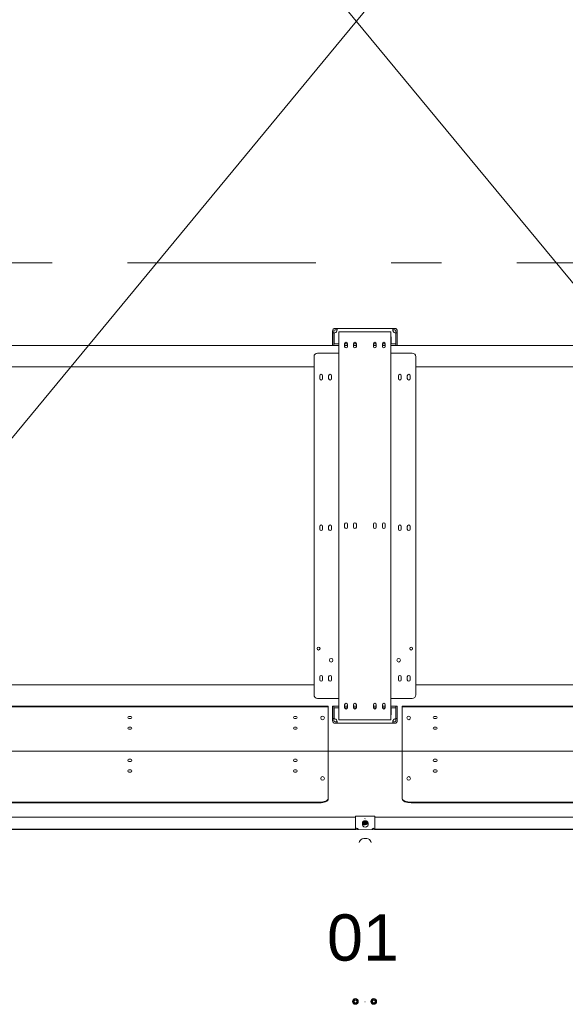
# Model space of a CAD drawing. Header units: millimetres. Extents: x 11681 to 15516, y 25095 to 29743.
# Tile 24 of 96: x 12517 to 12670, y 27916 to 28193. Entities that reach past the tile are written whole.
import ezdxf
from ezdxf.enums import TextEntityAlignment as Align

# ---------------------------------------------------------------- set-up
doc = ezdxf.new("R2010")
doc.units = ezdxf.units.MM
doc.linetypes.add('Przerywana podwójnie', pattern=[109.361107, 52.916665, -21.166666, 14.111111, -21.166666])
for name, color, linetype, lineweight, true_color in [('00 - nowa technologia myjni_Nr_pióra__95', 7, 'Continuous', 20, 0x7c7c7c), ('410-K Osie główne_Nr_pióra__95', 7, 'Continuous', 0, 0x7c7c7c), ('Nowe_Drzwi Archicad_Nr_pióra__95', 7, 'Continuous', 20, 0x7c7c7c)]:
    doc.layers.add(name, color=color, linetype=linetype, lineweight=lineweight, true_color=true_color)
doc.layers.add('Metryczki pomieszczeń Archicada_Nr_pióra__46', color=7, linetype='Continuous', lineweight=20)
doc.layers.add('XREF', color=8, linetype='Continuous', lineweight=9)
doc.layers.add('Nowe_Drzwi Archicad', color=7, linetype='Continuous')
doc.styles.add('STYL_AUTOMATYCZNY_2', font='arial.ttf')

# ---------------------------------------------------------------- blocks, each defined once
blk = doc.blocks.new('Drzwi garażowe_ segmentowe[5]_1')
at = {"layer": 'Nowe_Drzwi Archicad_Nr_pióra__95', "color": 8, "linetype": 'Continuous', "lineweight": 20, "true_color": 0x7c7c7c}
for p, q in [((159.88, 3006.64), (498.88, 2596.65)), ((498.88, 3006.64), (159.88, 2596.65)), ((498.88, 2596.65), (159.88, 2596.65))]:
    blk.add_line(p, q, dxfattribs=at)
blk = doc.blocks.new('parter 2025.10.15')
at = {"layer": '00 - nowa technologia myjni_Nr_pióra__95', "color": 8, "linetype": 'Continuous', "lineweight": 5}
for p, q in [((322.67, 2714.09), (322.67, 2714.64)), ((322.67, 2711.08), (322.67, 2714.09)), ((323.07, 2714.09), (322.67, 2714.09)), ((323.07, 2714.09), (323.07, 2714.64)), ((323.07, 2714.09), (323.07, 2711.08)), ((323.11, 2711.08), (323.11, 2714.09)), ((323.87, 2715.38), (323.41, 2715.38)), ((323.87, 2714.98), (323.41, 2714.98)), ((339.67, 2715.38), (323.87, 2715.38)), ((324.42, 2712.93), (324.42, 2711.18)), ((325.21, 2714.38), (324.47, 2714.38)), ((324.47, 2714.38), (324.47, 2605.48)), ((338.33, 2714.38), (325.21, 2714.38)), ((338.33, 2714.38), (339.07, 2714.38)), ((339.07, 2605.48), (339.07, 2714.38)), ((339.12, 2712.93), (339.12, 2711.18)), ((340.13, 2715.38), (339.67, 2715.38)), ((340.13, 2714.98), (339.67, 2714.98)), ((340.43, 2711.08), (340.43, 2714.09)), ((340.47, 2714.09), (340.47, 2714.64)), ((340.47, 2714.09), (340.47, 2711.08)), ((340.47, 2714.09), (340.87, 2714.09)), ((340.87, 2714.09), (340.87, 2714.64)), ((340.87, 2711.08), (340.87, 2714.09)), ((89.52, 2710.58), (324.47, 2710.58)), ((322.67, 2711.08), (322.67, 2710.58)), ((323.07, 2710.58), (322.67, 2710.58)), ((323.07, 2711.08), (323.07, 2710.58)), ((323.11, 2711.08), (324.32, 2711.08)), ((326.07, 2710.28), (326.07, 2711.08)), ((326.07, 2711.08), (326.87, 2711.08)), ((326.07, 2710.58), (326.87, 2710.58)), ((326.87, 2710.28), (326.87, 2711.08)), ((328.57, 2710.28), (328.57, 2711.08)), ((328.57, 2711.08), (329.37, 2711.08)), ((328.57, 2710.58), (329.37, 2710.58)), ((329.37, 2710.28), (329.37, 2711.08)), ((334.17, 2710.28), (334.17, 2711.08)), ((334.17, 2711.08), (334.97, 2711.08)), ((334.17, 2710.58), (334.97, 2710.58)), ((334.97, 2710.28), (334.97, 2711.08)), ((336.67, 2710.28), (336.67, 2711.08)), ((336.67, 2711.08), (337.47, 2711.08)), ((336.67, 2710.58), (337.47, 2710.58)), ((337.47, 2710.28), (337.47, 2711.08)), ((339.07, 2710.58), (574.02, 2710.58)), ((339.22, 2711.08), (340.43, 2711.08)), ((340.47, 2710.58), (340.47, 2711.08)), ((340.47, 2710.58), (340.87, 2710.58)), ((340.87, 2710.58), (340.87, 2711.08)), ((317.47, 2612.43), (317.47, 2707.43)), ((318.47, 2708.43), (324.13, 2708.43)), ((324.47, 2708.43), (324.13, 2708.43)), ((339.07, 2708.43), (339.41, 2708.43)), ((339.41, 2708.43), (345.07, 2708.43)), ((346.07, 2707.43), (346.07, 2612.43)), ((170, 2704.58), (317.47, 2704.58)), ((319.07, 2701.28), (319.07, 2702.08)), ((319.87, 2701.28), (319.87, 2702.08)), ((321.57, 2701.28), (321.57, 2702.08)), ((322.37, 2701.28), (322.37, 2702.08)), ((341.17, 2701.28), (341.17, 2702.08)), ((341.97, 2701.28), (341.97, 2702.08)), ((343.67, 2701.28), (343.67, 2702.08)), ((344.47, 2701.28), (344.47, 2702.08)), ((346.07, 2704.58), (493.54, 2704.58)), ((326.07, 2659.58), (326.07, 2660.38)), ((326.87, 2659.58), (326.87, 2660.38)), ((328.57, 2659.58), (328.57, 2660.38)), ((329.37, 2659.58), (329.37, 2660.38)), ((334.17, 2659.58), (334.17, 2660.38)), ((334.97, 2659.58), (334.97, 2660.38)), ((336.67, 2659.58), (336.67, 2660.38)), ((337.47, 2659.58), (337.47, 2660.38)), ((319.07, 2658.98), (319.07, 2659.78)), ((319.87, 2658.98), (319.87, 2659.78)), ((321.57, 2658.98), (321.57, 2659.78)), ((322.37, 2658.98), (322.37, 2659.78)), ((341.17, 2658.98), (341.17, 2659.78)), ((341.97, 2658.98), (341.97, 2659.78)), ((343.67, 2658.98), (343.67, 2659.78)), ((344.47, 2658.98), (344.47, 2659.78)), ((319.07, 2616.68), (319.07, 2617.48)), ((319.87, 2616.68), (319.87, 2617.48)), ((321.57, 2616.68), (321.57, 2617.48)), ((322.37, 2616.68), (322.37, 2617.48)), ((341.17, 2616.68), (341.17, 2617.48)), ((341.97, 2616.68), (341.97, 2617.48)), ((343.67, 2616.68), (343.67, 2617.48)), ((344.47, 2616.68), (344.47, 2617.48)), ((170, 2615.28), (317.47, 2615.28)), ((346.07, 2615.28), (493.54, 2615.28)), ((324.13, 2611.43), (318.47, 2611.43)), ((324.47, 2611.43), (324.13, 2611.43)), ((339.07, 2611.43), (339.41, 2611.43)), ((345.07, 2611.43), (339.41, 2611.43)), ((164.47, 2609.28), (320.47, 2609.28)), ((164.47, 2609.08), (320.47, 2609.08)), ((321.47, 2609.28), (320.47, 2609.28)), ((321.47, 2609.08), (320.47, 2609.08)), ((321.47, 2609.28), (321.47, 2609.08)), ((321.47, 2608.58), (321.47, 2609.08)), ((321.47, 2608.58), (321.47, 2587.72)), ((323.07, 2609.28), (322.67, 2609.28)), ((322.67, 2609.28), (322.67, 2608.78)), ((322.67, 2608.78), (322.67, 2605.77)), ((323.07, 2609.28), (324.47, 2609.28)), ((323.07, 2609.28), (323.07, 2608.78)), ((323.07, 2605.77), (323.07, 2608.78)), ((323.11, 2608.78), (323.11, 2605.76)), ((324.32, 2608.78), (323.11, 2608.78)), ((324.42, 2606.93), (324.42, 2608.68)), ((326.07, 2608.88), (326.07, 2609.68)), ((326.07, 2609.28), (326.87, 2609.28)), ((326.86, 2608.78), (326.08, 2608.78)), ((326.87, 2608.88), (326.87, 2609.68)), ((328.57, 2608.88), (328.57, 2609.68)), ((328.57, 2609.28), (329.37, 2609.28)), ((329.36, 2608.78), (328.58, 2608.78)), ((329.37, 2608.88), (329.37, 2609.68)), ((334.17, 2608.88), (334.17, 2609.68)), ((334.17, 2609.28), (334.97, 2609.28)), ((334.96, 2608.78), (334.18, 2608.78)), ((334.97, 2608.88), (334.97, 2609.68)), ((336.67, 2608.88), (336.67, 2609.68)), ((336.67, 2609.28), (337.47, 2609.28)), ((337.46, 2608.78), (336.68, 2608.78)), ((337.47, 2608.88), (337.47, 2609.68)), ((339.07, 2609.28), (340.47, 2609.28)), ((339.12, 2606.93), (339.12, 2608.68)), ((340.43, 2608.78), (339.22, 2608.78)), ((340.43, 2608.78), (340.43, 2605.76)), ((340.47, 2608.78), (340.47, 2609.28)), ((340.47, 2609.28), (340.87, 2609.28)), ((340.47, 2605.77), (340.47, 2608.78)), ((340.87, 2608.78), (340.87, 2609.28)), ((340.87, 2608.78), (340.87, 2605.77)), ((343.27, 2609.28), (342.27, 2609.28)), ((342.27, 2609.28), (342.27, 2609.08)), ((342.27, 2609.08), (342.27, 2608.58)), ((343.27, 2609.08), (342.27, 2609.08)), ((342.27, 2587.72), (342.27, 2608.58)), ((343.27, 2609.28), (499.27, 2609.28)), ((343.27, 2609.08), (499.27, 2609.08)), ((265.47, 2606.38), (265.97, 2606.38)), ((265.47, 2605.78), (265.97, 2605.78)), ((311.97, 2606.38), (312.47, 2606.38)), ((311.97, 2605.78), (312.47, 2605.78)), ((323.07, 2605.77), (322.67, 2605.77)), ((322.67, 2605.77), (322.67, 2605.22)), ((323.07, 2605.77), (323.07, 2605.22)), ((325.21, 2605.48), (324.47, 2605.48)), ((325.21, 2605.48), (338.33, 2605.48)), ((338.33, 2605.48), (339.07, 2605.48)), ((340.47, 2605.77), (340.47, 2605.22)), ((340.47, 2605.77), (340.87, 2605.77)), ((340.87, 2605.77), (340.87, 2605.22)), ((351.27, 2606.38), (351.77, 2606.38)), ((351.27, 2605.78), (351.77, 2605.78)), ((265.47, 2603.38), (265.97, 2603.38)), ((265.47, 2602.78), (265.97, 2602.78)), ((311.97, 2603.38), (312.47, 2603.38)), ((311.97, 2602.78), (312.47, 2602.78)), ((323.41, 2604.88), (323.87, 2604.88)), ((323.41, 2604.48), (323.87, 2604.48)), ((323.87, 2604.48), (339.67, 2604.48)), ((339.67, 2604.88), (340.13, 2604.88)), ((339.67, 2604.48), (340.13, 2604.48)), ((351.27, 2603.38), (351.77, 2603.38)), ((351.27, 2602.78), (351.77, 2602.78)), ((265.47, 2594.38), (265.97, 2594.38)), ((311.97, 2594.38), (312.47, 2594.38)), ((351.27, 2594.38), (351.77, 2594.38)), ((265.47, 2593.78), (265.97, 2593.78)), ((265.47, 2591.38), (265.97, 2591.38)), ((311.97, 2593.78), (312.47, 2593.78)), ((311.97, 2591.38), (312.47, 2591.38)), ((351.27, 2593.78), (351.77, 2593.78)), ((351.27, 2591.38), (351.77, 2591.38)), ((265.47, 2590.78), (265.97, 2590.78)), ((311.97, 2590.78), (312.47, 2590.78)), ((351.27, 2590.78), (351.77, 2590.78)), ((321.47, 2587.27), (321.47, 2587.72)), ((321.47, 2587.27), (321.47, 2583.38)), ((342.27, 2587.72), (342.27, 2587.27)), ((342.27, 2583.38), (342.27, 2587.27)), ((321.47, 2583.2), (321.47, 2583.38)), ((342.27, 2583.2), (342.27, 2583.38)), ((318.97, 2582.33), (165.97, 2582.33)), ((318.97, 2582.15), (165.97, 2582.15)), ((497.77, 2582.33), (344.77, 2582.33)), ((497.77, 2582.15), (344.77, 2582.15)), ((329.1, 2578.09), (159.45, 2578.13)), ((329.1, 2574.97), (329.1, 2578.36)), ((329.1, 2578.36), (334.6, 2578.36)), ((334.6, 2574.96), (334.6, 2578.36)), ((504.08, 2578.06), (334.6, 2578.09)), ((329.1, 2574.72), (159.45, 2574.76)), ((247.37, 2574.61), (247.37, 2574.74)), ((249.37, 2574.74), (249.37, 2574.61)), ((275.17, 2574.6), (275.17, 2574.74)), ((277.17, 2574.73), (277.17, 2574.6)), ((302.97, 2574.6), (302.97, 2574.73)), ((304.97, 2574.73), (304.97, 2574.6)), ((329.1, 2574.97), (329.4, 2574.97)), ((329.1, 2574.97), (329.1, 2574.59)), ((329.1, 2574.97), (329.4, 2574.97)), ((331.05, 2575.93), (331.05, 2576.51)), ((331.46, 2576.76), (331.45, 2576.75)), ((331.45, 2576.75), (331.45, 2576.75)), ((331.45, 2576.42), (331.45, 2576.75)), ((331.85, 2576.59), (331.45, 2576.42)), ((331.45, 2576.42), (331.45, 2576.41)), ((331.45, 2576.41), (331.46, 2576.41)), ((331.85, 2576.92), (331.85, 2576.92)), ((331.86, 2576.92), (331.85, 2576.92)), ((331.85, 2576.59), (331.85, 2576.92)), ((332.25, 2576.42), (331.85, 2576.59)), ((331.85, 2576.24), (331.86, 2576.24)), ((331.85, 2576.24), (331.85, 2576.24)), ((332.25, 2576.75), (332.25, 2576.76)), ((332.25, 2576.75), (332.25, 2576.75)), ((332.25, 2576.75), (332.25, 2576.42)), ((332.25, 2576.41), (332.25, 2576.42)), ((332.25, 2576.41), (332.25, 2576.41)), ((332.65, 2575.93), (332.65, 2576.51)), ((334.6, 2574.96), (334.3, 2574.97)), ((334.6, 2574.96), (334.3, 2574.97)), ((334.6, 2574.96), (334.6, 2574.59)), ((504.08, 2574.69), (334.6, 2574.72)), ((358.57, 2574.58), (358.57, 2574.72)), ((360.57, 2574.72), (360.57, 2574.58)), ((386.37, 2574.58), (386.37, 2574.71)), ((509.35, 2574.55), (154.35, 2574.63)), ((329.9, 2574.59), (329.9, 2574.6)), ((329.9, 2574.6), (329.9, 2574.59)), ((333.8, 2574.6), (333.8, 2574.59)), ((333.8, 2574.59), (333.8, 2574.6)), ((328.7, 2526.57), (329.09, 2526.79)), ((328.7, 2526.57), (328.7, 2526.56)), ((328.7, 2526.57), (328.7, 2526.57)), ((328.7, 2526.12), (328.7, 2526.56)), ((328.7, 2526.12), (328.7, 2526.11)), ((328.7, 2526.11), (328.7, 2526.1)), ((328.91, 2525.99), (328.7, 2526.1)), ((328.91, 2525.99), (329.09, 2525.88)), ((329.1, 2526.8), (329.09, 2526.79)), ((329.09, 2525.88), (329.1, 2525.88)), ((329.1, 2526.79), (329.1, 2526.8)), ((329.29, 2526.69), (329.1, 2526.79)), ((329.49, 2526.1), (329.1, 2525.88)), ((329.1, 2525.88), (329.1, 2525.88)), ((329.29, 2526.69), (329.49, 2526.57)), ((329.5, 2526.57), (329.49, 2526.57)), ((329.49, 2526.1), (329.5, 2526.11)), ((329.5, 2526.56), (329.5, 2526.57)), ((329.5, 2526.56), (329.5, 2526.12)), ((329.5, 2526.11), (329.5, 2526.12)), ((331.79, 2526.21), (331.8, 2526.22)), ((333.85, 2526.57), (334.24, 2526.79)), ((333.85, 2526.57), (333.85, 2526.56)), ((333.85, 2526.57), (333.85, 2526.57)), ((333.85, 2526.11), (333.85, 2526.56)), ((333.85, 2526.11), (333.85, 2526.1)), ((333.85, 2526.1), (333.85, 2526.1)), ((334.06, 2525.99), (333.85, 2526.1)), ((334.06, 2525.99), (334.24, 2525.88)), ((334.25, 2526.8), (334.24, 2526.79)), ((334.24, 2525.88), (334.25, 2525.87)), ((334.25, 2526.79), (334.25, 2526.8)), ((334.44, 2526.69), (334.25, 2526.79)), ((334.64, 2526.1), (334.25, 2525.88)), ((334.25, 2525.87), (334.25, 2525.88)), ((334.44, 2526.69), (334.64, 2526.57)), ((334.65, 2526.57), (334.64, 2526.57)), ((334.64, 2526.1), (334.65, 2526.1)), ((334.65, 2526.56), (334.65, 2526.57)), ((334.65, 2526.56), (334.65, 2526.11)), ((334.65, 2526.1), (334.65, 2526.11))]:
    blk.add_line(p, q, dxfattribs=at)
for points in [[(323.87, 2715.38), (323.89, 2715.37), (323.91, 2715.37), (323.93, 2715.36), (323.94, 2715.34), (323.95, 2715.32), (323.95, 2715.3), (323.96, 2715.26), (323.96, 2715.16)], [(323.96, 2715.16), (323.96, 2715.03), (323.95, 2714.96), (323.94, 2714.85), (323.91, 2714.74), (323.89, 2714.69), (323.87, 2714.64)], [(323.87, 2714.98), (323.9, 2714.97), (323.93, 2714.95), (323.95, 2714.93)], [(339.58, 2715.16), (339.58, 2715.26), (339.58, 2715.3), (339.59, 2715.32), (339.6, 2715.34), (339.61, 2715.36), (339.63, 2715.37), (339.64, 2715.37), (339.67, 2715.38)], [(339.67, 2714.64), (339.64, 2714.69), (339.62, 2714.75), (339.61, 2714.8), (339.59, 2714.91), (339.58, 2714.98), (339.58, 2715.12), (339.58, 2715.16)], [(339.59, 2714.93), (339.61, 2714.95), (339.64, 2714.97), (339.67, 2714.98)], [(323.87, 2605.22), (323.89, 2605.16), (323.91, 2605.11), (323.93, 2605.05), (323.95, 2604.94), (323.95, 2604.87), (323.96, 2604.73), (323.96, 2604.69)], [(339.58, 2604.69), (339.58, 2604.82), (339.59, 2604.89), (339.6, 2605), (339.63, 2605.11), (339.64, 2605.16), (339.67, 2605.22)], [(323.95, 2604.92), (323.93, 2604.9), (323.9, 2604.88), (323.87, 2604.88)], [(323.96, 2604.69), (323.96, 2604.59), (323.95, 2604.55), (323.95, 2604.53), (323.94, 2604.51), (323.93, 2604.49), (323.91, 2604.48), (323.89, 2604.48), (323.87, 2604.48)], [(339.67, 2604.48), (339.64, 2604.48), (339.62, 2604.48), (339.61, 2604.49), (339.6, 2604.51), (339.59, 2604.53), (339.58, 2604.55), (339.58, 2604.59), (339.58, 2604.69)], [(339.67, 2604.88), (339.64, 2604.88), (339.61, 2604.9), (339.59, 2604.92)], [(329.4, 2574.97), (329.45, 2574.96), (329.51, 2574.96), (329.57, 2574.94), (329.64, 2574.92), (329.7, 2574.89), (329.76, 2574.86), (329.81, 2574.81), (329.85, 2574.76), (329.88, 2574.71), (329.9, 2574.65), (329.9, 2574.6)], [(329.4, 2574.97), (329.45, 2574.96), (329.51, 2574.96), (329.57, 2574.94), (329.64, 2574.92), (329.7, 2574.89), (329.76, 2574.86), (329.81, 2574.81), (329.85, 2574.76), (329.88, 2574.71), (329.9, 2574.65), (329.9, 2574.6)], [(331.46, 2576.76), (331.53, 2576.76), (331.6, 2576.78), (331.67, 2576.81), (331.74, 2576.85), (331.85, 2576.92)], [(331.66, 2576.28), (331.59, 2576.32), (331.52, 2576.37), (331.46, 2576.41)], [(332.04, 2576.8), (331.98, 2576.84), (331.91, 2576.88), (331.86, 2576.92)], [(332.25, 2576.41), (332.17, 2576.35), (332.11, 2576.31), (332.04, 2576.28), (331.96, 2576.26), (331.91, 2576.25), (331.86, 2576.24)], [(332.04, 2576.8), (332.11, 2576.78), (332.19, 2576.76), (332.25, 2576.76)], [(334.3, 2574.97), (334.25, 2574.96), (334.2, 2574.96), (334.13, 2574.94), (334.07, 2574.92), (334.01, 2574.89), (333.95, 2574.86), (333.9, 2574.81), (333.85, 2574.76), (333.83, 2574.71), (333.81, 2574.65), (333.8, 2574.6)], [(334.3, 2574.97), (334.25, 2574.96), (334.2, 2574.96), (334.13, 2574.94), (334.07, 2574.92), (334.01, 2574.89), (333.95, 2574.86), (333.9, 2574.81), (333.85, 2574.76), (333.83, 2574.71), (333.81, 2574.65), (333.8, 2574.6)]]:
    blk.add_lwpolyline(points, dxfattribs=at)
for centre, radius in [((318.77, 2625.43), 0.4), ((344.77, 2625.43), 0.4), ((322.27, 2622.18), 0.5), ((319.87, 2605.98), 0.5), ((344.07, 2605.98), 0.5), ((319.87, 2588.98), 0.5), ((344.07, 2588.98), 0.5), ((329.1, 2526.34), 0.8), ((329.1, 2526.34), 0.7), ((329.1, 2526.34), 0.395), ((334.25, 2526.34), 0.8), ((334.25, 2526.34), 0.7), ((334.25, 2526.34), 0.395)]:
    blk.add_circle(centre, radius, dxfattribs=at)
for centre, radius, start, end in [((323.41, 2714.64), 0.74, 90, 180), ((323.41, 2714.64), 0.34, 90, 180), ((323.01, 2715.03), 0.95, 275.9806, 335.1666), ((324.47, 2712.93), 0.05, 90, 180), ((339.07, 2712.93), 0.05, 0, 90), ((340.53, 2715.03), 0.95, 204.8334, 264.0194), ((340.13, 2714.64), 0.74, 359.9992, 90.001), ((340.13, 2714.64), 0.34, 0, 90), ((324.32, 2711.18), 0.1, 270, 0), ((326.47, 2711.08), 0.4, 0, 180), ((326.47, 2710.28), 0.4, 180, 0), ((328.97, 2711.08), 0.4, 0, 180), ((328.97, 2710.28), 0.4, 180, 0), ((334.57, 2711.08), 0.4, 0, 180), ((334.57, 2710.28), 0.4, 180, 0), ((337.07, 2711.08), 0.4, 0, 180), ((337.07, 2710.28), 0.4, 180, 0), ((339.22, 2711.18), 0.1, 180, 270), ((318.47, 2707.43), 1, 90, 180), ((345.07, 2707.43), 1, 0, 90), ((319.47, 2702.08), 0.4, 0, 180), ((321.97, 2702.08), 0.4, 0, 180), ((341.57, 2702.08), 0.4, 0, 180), ((344.07, 2702.08), 0.4, 0, 180), ((319.47, 2701.28), 0.4, 180, 0), ((321.97, 2701.28), 0.4, 180, 0), ((341.57, 2701.28), 0.4, 180, 0), ((344.07, 2701.28), 0.4, 180, 0), ((326.47, 2660.38), 0.4, 0, 180), ((328.97, 2660.38), 0.4, 0, 180), ((334.57, 2660.38), 0.4, 0, 180), ((337.07, 2660.38), 0.4, 0, 180), ((319.47, 2659.78), 0.4, 0, 180), ((319.47, 2658.98), 0.4, 180, 0), ((321.97, 2659.78), 0.4, 0, 180), ((321.97, 2658.98), 0.4, 180, 0), ((326.47, 2659.58), 0.4, 180, 0), ((328.97, 2659.58), 0.4, 180, 0), ((334.57, 2659.58), 0.4, 180, 0), ((337.07, 2659.58), 0.4, 180, 0), ((341.57, 2659.78), 0.4, 0, 180), ((341.57, 2658.98), 0.4, 180, 0), ((344.07, 2659.78), 0.4, 0, 180), ((344.07, 2658.98), 0.4, 180, 0), ((341.27, 2622.18), 0.5, 270, 180), ((341.27, 2622.18), 0.5, 180, 270), ((319.47, 2617.48), 0.4, 0, 180), ((319.47, 2616.68), 0.4, 180, 0), ((321.97, 2617.48), 0.4, 0, 180), ((321.97, 2616.68), 0.4, 180, 0), ((341.57, 2617.48), 0.4, 0, 180), ((341.57, 2616.68), 0.4, 180, 0), ((344.07, 2617.48), 0.4, 0, 180), ((344.07, 2616.68), 0.4, 180, 0), ((318.47, 2612.43), 1, 180, 270), ((345.07, 2612.43), 1, 270, 0), ((324.32, 2608.68), 0.1, 0, 90), ((326.47, 2609.68), 0.4, 0, 180), ((326.47, 2608.88), 0.4, 180, 0), ((328.97, 2609.68), 0.4, 0, 180), ((328.97, 2608.88), 0.4, 180, 0), ((334.57, 2609.68), 0.4, 0, 180), ((334.57, 2608.88), 0.4, 180, 0), ((337.07, 2609.68), 0.4, 0, 180), ((337.07, 2608.88), 0.4, 180, 0), ((339.22, 2608.68), 0.1, 90, 180), ((265.47, 2606.08), 0.3, 90, 270), ((265.97, 2606.08), 0.3, 270, 90), ((311.97, 2606.08), 0.3, 90, 270), ((312.47, 2606.08), 0.3, 270, 90), ((323.41, 2605.22), 0.74, 179.9992, 270.001), ((323.41, 2605.22), 0.34, 180, 270), ((323.01, 2604.82), 0.95, 24.8334, 84.0194), ((324.47, 2606.93), 0.05, 180, 270), ((339.07, 2606.93), 0.05, 270, 0), ((340.53, 2604.82), 0.95, 95.9806, 155.1666), ((340.13, 2605.22), 0.34, 270, 0), ((340.13, 2605.22), 0.74, 270, 0), ((351.27, 2606.08), 0.3, 90, 270), ((351.77, 2606.08), 0.3, 270, 90), ((265.47, 2603.08), 0.3, 90, 270), ((265.97, 2603.08), 0.3, 270, 90), ((311.97, 2603.08), 0.3, 90, 270), ((312.47, 2603.08), 0.3, 270, 90), ((351.27, 2603.08), 0.3, 90, 270), ((351.77, 2603.08), 0.3, 270, 90), ((265.47, 2594.08), 0.3, 90, 270), ((265.97, 2594.08), 0.3, 270, 90), ((311.97, 2594.08), 0.3, 90, 270), ((312.47, 2594.08), 0.3, 270, 90), ((351.27, 2594.08), 0.3, 90, 270), ((351.77, 2594.08), 0.3, 270, 90), ((265.47, 2591.08), 0.3, 90, 270), ((265.97, 2591.08), 0.3, 270, 90), ((311.97, 2591.08), 0.3, 90, 270), ((312.47, 2591.08), 0.3, 270, 90), ((351.27, 2591.08), 0.3, 90, 270), ((351.77, 2591.08), 0.3, 270, 90), ((331.97, 2577.53), 0.226, 120.2238, 146.2537), ((331.87, 2576.79), 0.547, 247.8663, 267.684), ((329.1, 2526.34), 0.457, 150.9518, 209.0233), ((329.1, 2526.34), 0.458, 90.9518, 149.0233), ((329.1, 2526.34), 0.457, 210.9518, 269.0233), ((329.1, 2526.34), 0.458, 30.9518, 89.0233), ((329.1, 2526.34), 0.457, 270.9518, 329.0233), ((329.1, 2526.34), 0.457, 330.9518, 29.0233), ((334.25, 2526.34), 0.457, 150.9518, 209.0233), ((334.25, 2526.34), 0.458, 90.9518, 149.0233), ((334.25, 2526.34), 0.458, 210.9518, 269.0233), ((334.25, 2526.34), 0.458, 30.9518, 89.0233), ((334.25, 2526.34), 0.457, 270.9518, 329.0233), ((334.25, 2526.34), 0.458, 330.9518, 29.0233)]:
    blk.add_arc(centre, radius, start, end, dxfattribs=at)
for centre, major_axis, ratio, start_param, end_param in [((318.97, 2583.38), (-2.5, 0), 0.422618, 1.570796, 3.141593), ((318.97, 2583.2), (-2.5, 0), 0.422618, 1.570796, 3.141593), ((344.77, 2583.38), (-2.5, 0), 0.422618, 0, 1.570796), ((344.77, 2583.2), (-2.5, 0), 0.422618, 0, 1.570796), ((331.85, 2576.51), (-0.8, 0), 0.739594, 3.141632, 6.283224), ((331.85, 2576.51), (-0.8, 0), 0.739594, 0.000039, 1.070796), ((331.85, 2575.93), (-0.8, 0), 0.739594, 0.000039, 1.070796), ((331.85, 2576.58), (-0.457, 0), 0.739594, 5.776416, 6.789955), ((331.85, 2576.58), (-0.457, 0), 0.739594, 4.729218, 5.742757), ((331.85, 2576.58), (-0.457, 0), 0.739594, 0.540428, 1.553967), ((331.85, 2576.51), (-0.8, 0), 0.739594, 1.070796, 3.141632), ((331.85, 2575.93), (-0.8, 0), 0.739594, 1.070796, 3.141632), ((331.85, 2576.24), (0.395, 0), 0.739594, 0.467772, 2.673821), ((331.85, 2576.58), (-0.457, 0), 0.739594, 3.682021, 4.69556), ((331.85, 2576.58), (-0.457, 0), 0.739594, 1.587625, 2.601165), ((331.85, 2576.58), (-0.457, 0), 0.739594, 2.634823, 3.648362), ((331.85, 2571.01), (1.65, 0), 0.673053, 0, 3.141593)]:
    blk.add_ellipse(centre, major_axis=major_axis, ratio=ratio, start_param=start_param, end_param=end_param, dxfattribs=at)
blk.add_ellipse((331.85, 2576.58), major_axis=(-0.7, 0), ratio=0.739594, dxfattribs=at)
at = {"layer": '410-K Osie główne_Nr_pióra__95', "color": 8, "linetype": 'Przerywana podwójnie', "lineweight": 5}
blk.add_line((-63, 2733.81), (1039.92, 2733.81), dxfattribs=at)
at = {"layer": 'Nowe_Drzwi Archicad', "color": 8, "linetype": 'Continuous', "lineweight": 5}
blk.add_blockref('Drzwi garażowe_ segmentowe[5]_1', (0, 0), dxfattribs=at)
at = {"layer": 'Metryczki pomieszczeń Archicada_Nr_pióra__46', "color": 8, "lineweight": 5, "style": 'STYL_AUTOMATYCZNY_2'}
blk.add_text('01', height=13, dxfattribs=at).set_placement((331.21, 2550.8), align=Align.TOP_CENTER)

msp = doc.modelspace()

# ---------------------------------------------------------------- block references
at = {"layer": 'XREF'}
msp.add_blockref('parter 2025.10.15', (12282.34, 25390.78), dxfattribs=at)

doc.saveas('drawing.dxf')
